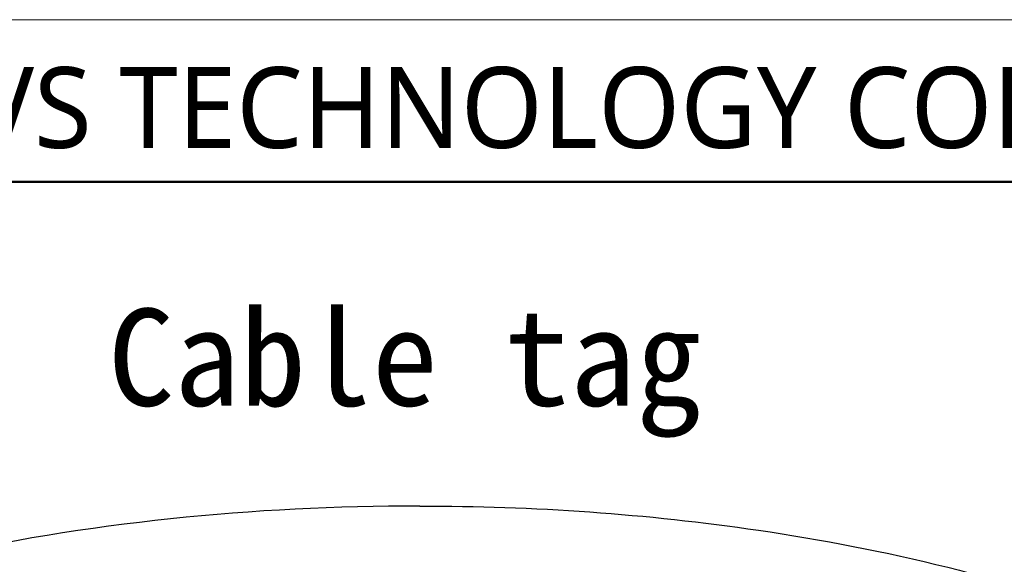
# Model space of a CAD drawing. Header units: millimetres. Extents: x -201 to 202, y 143 to 428.
# Tile 23 of 24: x 146 to 176, y 411 to 428. Entities that reach past the tile are written whole.
import ezdxf

# ---------------------------------------------------------------- set-up
doc = ezdxf.new("R2010")
doc.units = ezdxf.units.MM
doc.header["$LTSCALE"] = 0.25
doc.linetypes.add('HIDDEN', pattern=[9.525, 6.35, -3.175])
doc.layers.add('CABLE TAG (BLUE)', color=7, linetype='Continuous')
doc.layers.add('FORM', color=7, linetype='Continuous')
doc.layers.add('EMPTY LINE', color=252, linetype='Continuous', lineweight=0, plot=False)
doc.layers.add('TXT1', color=5, linetype='Continuous', lineweight=15)
doc.styles.add('VS Standard', font='msgothic.ttc', dxfattribs={"height": 3})
doc.styles.add('VST_ﾒｲﾘｵ', font='txt', dxfattribs={"height": 2.5})

msp = doc.modelspace()

# ---------------------------------------------------------------- linework, layer by layer
at = {"layer": 'CABLE TAG (BLUE)'}
for points, knots in [([(158.2043, 412.7156), (153.0614, 412.7134), (147.8712, 412.2068), (139.1904, 410.2142), (135.1862, 408.8906), (129.4001, 405.4516), (126.6325, 403.184), (125.8911, 400.2141)], [5.6003084, 5.6003084, 5.6003084, 5.6003084, 7.9254145, 7.9254145, 9.6774696, 9.6774696, 10.9998668, 10.9998668, 10.9998668, 10.9998668]), ([(158.2043, 412.7156), (161.7176, 412.717), (165.2237, 412.4748), (172.5724, 411.397), (176.5652, 410.4589), (183.0209, 407.9061), (186.229, 406.2295), (189.2132, 403.0176), (190.0853, 401.754), (190.4839, 400.3561), (190.5192, 400.2141)], [0, 0, 0, 0, 1.5883169, 1.5883169, 3.3772984, 3.3772984, 4.7810972, 4.7810972, 5.327238, 5.3884661, 5.3884661, 5.3884661, 5.3884661])]:
    msp.add_open_spline(points, degree=3, knots=knots, dxfattribs=at)
at = {"layer": 'EMPTY LINE'}
msp.add_line((201.5, 427.75), (-201.5, 427.75), dxfattribs=at)
at = {"layer": 'FORM', "linetype": 'HIDDEN'}
msp.add_lwpolyline([(-196.5, 422.75), (196.5, 422.75), (196.5, 147.75), (-196.5, 147.75)], close=True, dxfattribs=at)
at = {"layer": 'FORM'}
for points in [[(-196.5, 422.75), (-196.5, 147.75), (-78.5, 147.75), (-78.5, 159.75), (16.5, 159.75), (16.5, 177.25), (196.5, 177.25), (196.5, 422.75), (-196.5, 422.75)], [(196.4784, 422.7158), (119.3906, 422.7158), (119.3906, 381.8089), (196.4784, 381.8089)]]:
    msp.add_lwpolyline(points, close=True, dxfattribs=at)

# ---------------------------------------------------------------- texts
at = {"layer": 'FORM', "insert": (194.5, 423.75), "char_height": 2.5, "attachment_point": 9, "style": 'VST_ﾒｲﾘｵ'}
msp.add_mtext('{\\fMeiryo|b0|i0|c128|p50;VS TECHNOLOGY CORPORATION}', dxfattribs=at)
at = {"layer": 'TXT1', "insert": (148.56, 418.8156), "char_height": 3, "width": 22.720286, "attachment_point": 1, "style": 'VS Standard'}
msp.add_mtext('Cable tag ', dxfattribs=at)

doc.saveas('drawing.dxf')
